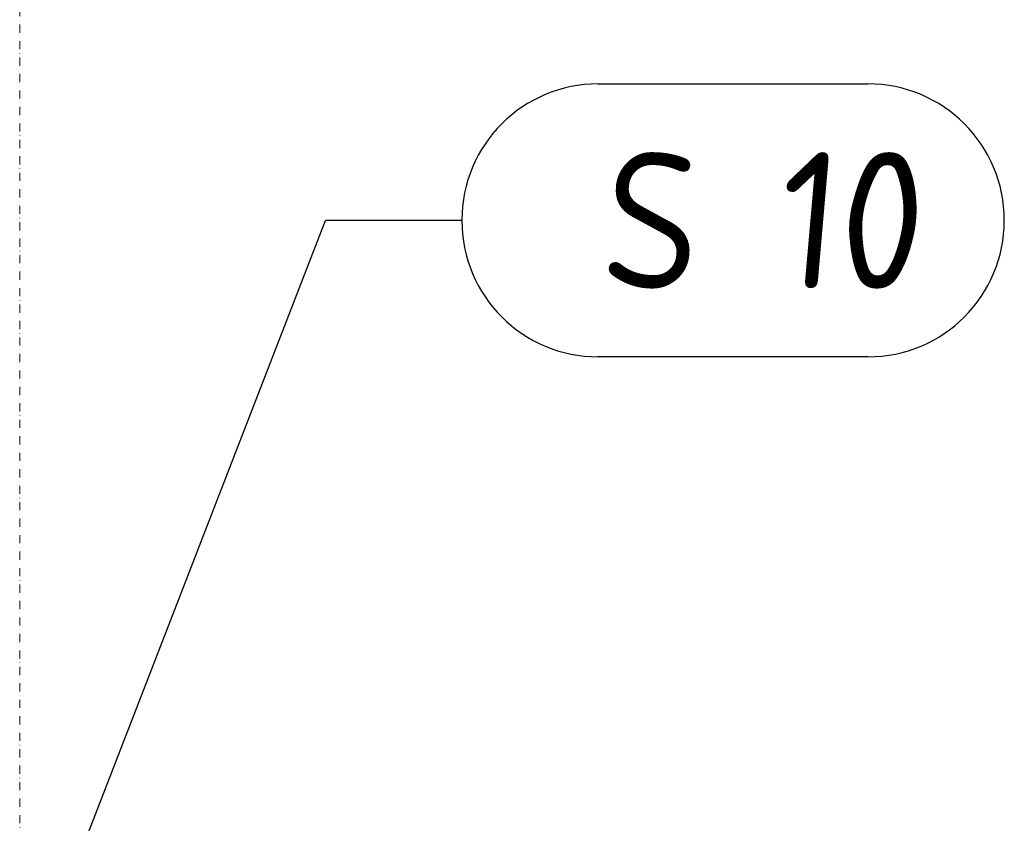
# Model space of a CAD drawing. Header units: millimetres. Extents: x 4047 to 23472, y 1613 to 16682.
# Tile 24 of 86: x 11571 to 12654, y 4841 to 5724. Entities that reach past the tile are written whole.
import ezdxf

# ---------------------------------------------------------------- set-up
doc = ezdxf.new("R2010")
doc.units = ezdxf.units.MM
doc.linetypes.add('Kropki i Kreski', pattern=[360, 180, -90, 0, -90])
doc.layers.add('Osie_Nr_pióra__101_Nr_pióra__7', color=3, linetype='Continuous', lineweight=18)
doc.layers.add('Rbcs_EX_Wymiary', color=7, linetype='Continuous')
doc.styles.add('RBCS_dim1', font='isocpeur.ttf', dxfattribs={"width": 0.9, "oblique": 5, "height": 3})

msp = doc.modelspace()

# ---------------------------------------------------------------- linework, layer by layer
at = {"layer": 'Osie_Nr_pióra__101_Nr_pióra__7', "linetype": 'Kropki i Kreski', "ltscale": 0.05}
msp.add_line((11570.8, 2125.7), (11570.8, 14790.7), dxfattribs=at)
at = {"layer": 'Rbcs_EX_Wymiary', "color": 3}
for p, q in [((12207.1, 5653.3), (12503.8, 5653.3)), ((12057.1, 5503.3), (11907.1, 5503.3)), ((12503.8, 5353.3), (12207.1, 5353.3))]:
    msp.add_line(p, q, dxfattribs=at)
msp.add_lwpolyline([(11616, 4752.1), (11907.1, 5503.3)], dxfattribs=at)
for centre, start, end in [((12207.1, 5503.3), 90, 270), ((12503.8, 5503.3), 270, 90)]:
    msp.add_arc(centre, 150, start, end, dxfattribs=at)

# ---------------------------------------------------------------- texts
at = {"layer": 'Rbcs_EX_Wymiary', "color": 6, "ltscale": 50, "insert": (12207.1, 5428.3), "char_height": 150, "attachment_point": 7, "style": 'RBCS_dim1'}
msp.add_mtext('S 10', dxfattribs=at)

doc.saveas('drawing.dxf')
